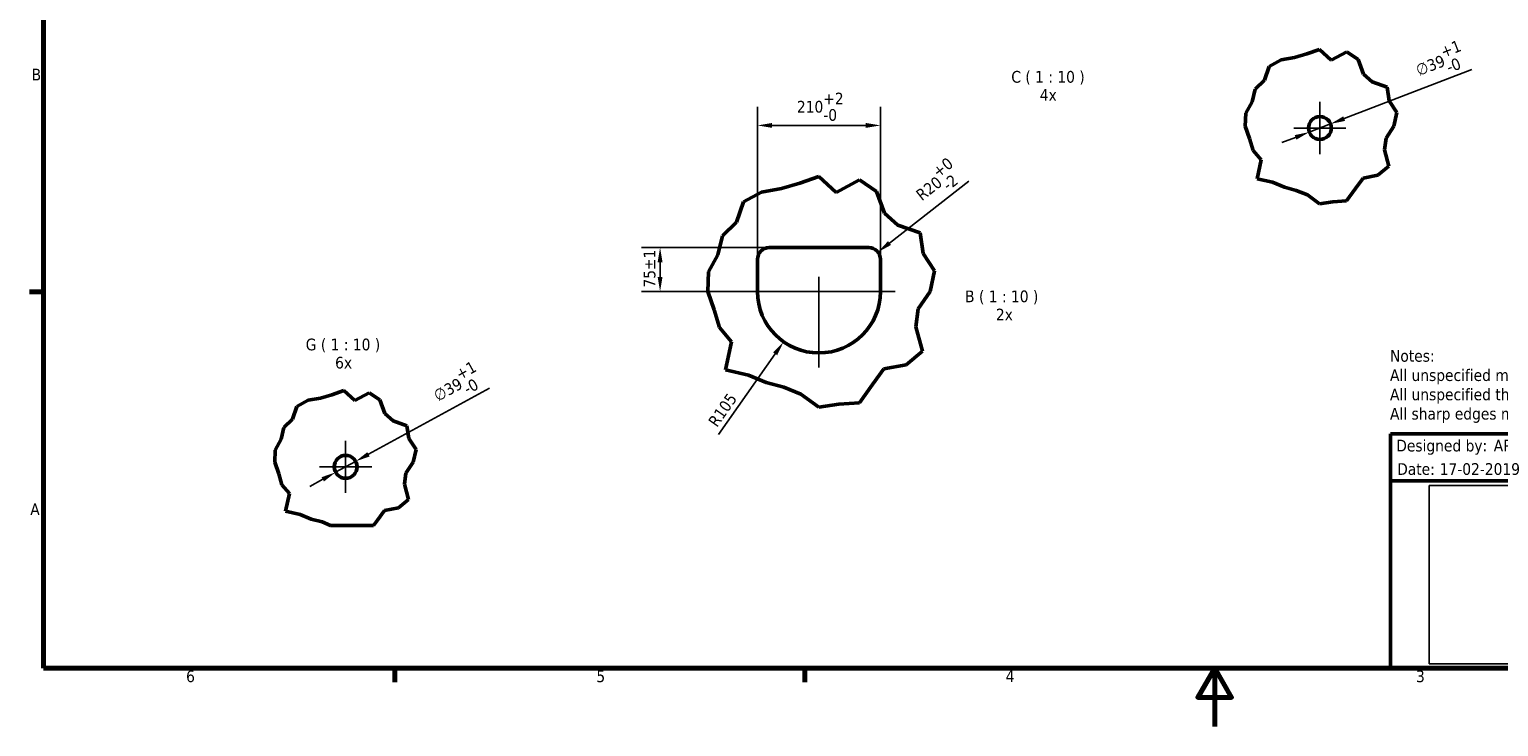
# Model space of a CAD drawing. Header units: millimetres. Extents: x 0 to 8400, y 0 to 5940.
# Tile 1 of 2: x 152 to 5170, y 0 to 2382. Entities that reach past the tile are written whole.
import ezdxf
from ezdxf.enums import TextEntityAlignment as Align

# ---------------------------------------------------------------- set-up
doc = ezdxf.new("R2010")
doc.units = ezdxf.units.MM
doc.header["$LTSCALE"] = 20
doc.header["$XCLIPFRAME"] = 2
for name, color, linetype, lineweight in [('Border (ISO)', 7, 'Continuous', 70), ('Break Line (ISO)', 7, 'Continuous', 50), ('Center Mark (ISO)', 7, 'Continuous', 25), ('Dimension (ISO)', 7, 'Continuous', 25), ('Symbol (ISO)', 7, 'Continuous', 25), ('Title (ISO)', 7, 'Continuous', 50), ('Visible (ISO)', 7, 'Continuous', 50)]:
    doc.layers.add(name, color=color, linetype=linetype, lineweight=lineweight)
doc.styles.add('Label Text (ISO)', font='tahoma.ttf')
doc.styles.add('Note Text (ISO)', font='tahoma.ttf')
doc.dimstyles.new('Default (ISO)', dxfattribs={"dimscale": 20, "dimtxt": 2, "dimasz": 2.5, "dimexe": 3.174999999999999, "dimexo": 0, "dimgap": 0.762, "dimtad": 1, "dimrnd": 1e-08, "dimtxsty": 'Note Text (ISO)', "dimcen": 0.09, "dimdle": 10, "dimclrd": 256, "dimclre": 256, "dimclrt": 256, "dimazin": 2, "dimtfac": 1, "dimtmove": 0, "dimatfit": 3, "dimfxl": 1, "dimtolj": 1, "dimtzin": 0, "dimlwd": -1, "dimlwe": -1, "dimarcsym": 0})
picture_1 = doc.add_image_def('image1.bmp', size_in_pixel=(2119, 907))

# ---------------------------------------------------------------- blocks, each defined once
blk = doc.blocks.new('Borders Default Border')
at = {"layer": 'Border (ISO)'}
for p, q in [((10, 74.25000190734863), (7.599999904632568, 74.25000190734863)), ((70, 10), (70, 7.599999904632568)), ((140, 10), (140, 7.599999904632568))]:
    blk.add_line(p, q, dxfattribs=at)
at = {"layer": 'Border (ISO)', "flags": 128}
for points in [[(10, 10), (10, 287.0000076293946), (410, 287.0000076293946), (410, 10), (10, 10)], [(210, 0), (210, 10), (207.1132469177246, 5), (212.8867530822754, 5), (210, 10)]]:
    blk.add_lwpolyline(points, dxfattribs=at)
at = {"layer": 'Border (ISO)', "char_height": 2.000000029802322, "attachment_point": 7, "style": 'Label Text (ISO)'}
for s, insert in [('B', (7.989627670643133, 110.3749999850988)), ('A', (7.749274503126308, 36.12499998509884)), ('6', (34.36159509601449, 7.557860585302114)), ('5', (104.4143952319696, 7.557860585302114)), ('4', (174.3023949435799, 7.599999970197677)), ('3', (244.377595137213, 7.557860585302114))]:
    blk.add_mtext(s, dxfattribs=dict(at, insert=insert))
blk = doc.blocks.new('Title Blocks Advantis')
at = {"layer": 'Title (ISO)'}
for p, q in [((270.0713910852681, 149.9999999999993), (100.0713910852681, 149.9999999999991)), ((100.0713910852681, 149.9999999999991), (100.0713910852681, 109.999999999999)), ((135.0713910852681, 141.9999999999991), (135.0713910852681, 149.9999999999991)), ((185.0713910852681, 141.9999999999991), (185.0713910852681, 149.9999999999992)), ((235.0713910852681, 141.9999999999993), (235.0713910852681, 149.9999999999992)), ((257.9816193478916, 148.9999999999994), (267.51299677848, 147.3551583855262)), ((257.9816193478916, 148.9999999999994), (257.9816193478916, 142.9999999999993)), ((270.0713910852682, 109.9999999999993), (270.0713910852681, 149.9999999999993)), ((267.51299677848, 144.6448416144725), (267.51299677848, 147.3551583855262)), ((257.9816193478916, 142.9999999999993), (267.51299677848, 144.6448416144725)), ((100.0713910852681, 141.9999999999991), (270.0713910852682, 141.9999999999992)), ((185.0713910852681, 141.9999999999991), (185.0713910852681, 119.9999999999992)), ((185.0713910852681, 124.9999999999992), (270.0713910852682, 124.9999999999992)), ((185.0713910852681, 119.9999999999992), (270.0713910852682, 119.9999999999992)), ((185.0713910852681, 119.9999999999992), (185.0713910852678, 114.9999999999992)), ((213.4047244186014, 119.9999999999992), (213.4047244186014, 114.9999999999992)), ((241.7380577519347, 119.9999999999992), (241.7380577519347, 114.9999999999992)), ((185.0713910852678, 114.9999999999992), (241.7380577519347, 114.9999999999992)), ((185.0713910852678, 114.9999999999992), (185.071391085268, 109.9999999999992)), ((241.7380577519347, 114.9999999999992), (270.0713910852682, 114.9999999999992)), ((241.7380577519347, 114.9999999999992), (241.7380577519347, 109.9999999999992)), ((100.0713910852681, 109.999999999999), (270.0713910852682, 109.9999999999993))]:
    blk.add_line(p, q, dxfattribs=at)
at = {"layer": 'Title (ISO)', "linetype": 'Continuous'}
for p, q in [((252.7838411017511, 149.4294663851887), (252.7838411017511, 142.4911830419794)), ((249.1966405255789, 145.9999999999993), (256.2388680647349, 145.9999999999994)), ((268.7204546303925, 145.9999999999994), (257.1743591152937, 145.9999999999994))]:
    blk.add_line(p, q, dxfattribs=at)
at = {"layer": 'Title (ISO)'}
for radius in [3, 1.355158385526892]:
    blk.add_circle((252.7838411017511, 145.9999999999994), radius, dxfattribs=at)
at = {"layer": 'Title (ISO)', "style": 'Note Text (ISO)'}
for s, p in [('Designed by:', (101.0713910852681, 147.9999999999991)), ('Dimensions:', (136.0713910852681, 147.9999999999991)), ('Coating: ', (186.0713910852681, 147.9999999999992)), ('Projection:', (236.0713910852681, 147.9999999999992)), ('Date:', (101.2316671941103, 143.9999999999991)), ('Material: ', (136.0713910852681, 143.9999999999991)), ('Class: ', (186.0713910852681, 143.9999999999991)), ('Rev. no.:', (186.0713910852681, 122.4999999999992)), ('Format:', (186.0713910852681, 117.4999999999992)), ('Scale:', (214.4047244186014, 117.4999999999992)), ('Sheet no.:', (242.7380577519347, 117.4999999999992)), ('Drawing no.:', (186.0713910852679, 112.4999999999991)), ('Weight:', (242.7380577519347, 112.4999999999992))]:
    blk.add_text(s, height=2.000000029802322, dxfattribs=at).set_placement(p, align=Align.MIDDLE_LEFT)
blk.add_text('Description:', height=2.000000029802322, dxfattribs=at).set_placement((186.0713910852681, 140.9999999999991), align=Align.TOP_LEFT)
blk.add_text('1 / 2 ', height=2.000000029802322, rotation=359.8522914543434, dxfattribs=at).set_placement((258.8492999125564, 117.2078330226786), align=Align.MIDDLE_LEFT)
for tag, p in [('AUTHOR_001', (117.7208561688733, 146.9999999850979)), ('Dimensions_001', (151.3685703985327, 146.9758226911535)), ('Coating_001', (196.9505045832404, 146.999999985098)), ('CREATION_DATE_001', (108.4945623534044, 142.999999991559)), ('Material_001', (147.4679659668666, 142.999999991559)), ('Class_001', (193.9505045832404, 142.999999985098)), ('TITLE_001', (185.9827409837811, 134.8965748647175)), ('REVISION_NUMBER_001', (199.3913483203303, 121.470250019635)), ('Sheet_Size_001', (196.1763237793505, 116.4999999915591)), ('Initial_View_Scale_001', (222.195369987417, 116.4999999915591)), ('PART_NUMBER_001', (202.0038147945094, 111.5006715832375))]:
    blk.add_attdef(tag, p, '', height=2.000000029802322, dxfattribs=at)
blk.add_attdef('MASS\\P1;_001', (252.8353120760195, 111.7398717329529), '', height=2.000000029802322, rotation=359.8522914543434, dxfattribs=at)
image = blk.add_image(picture_1, insert=(106.6989986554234, 110.7262153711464), size_in_units=(71.1280611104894, 30.44509269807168))
image.set_boundary_path([(-0.5, -0.5), (2118.5, 906.4999999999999)])
image.dxf.clipping = 0
blk = doc.blocks.new('*D10')
at = {"layer": 'Defpoints', "color": 0, "transparency": 16777216}
for p in [(3058.533824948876, 2053.803619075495), (2638.533824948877, 1596.419023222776), (3058.533824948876, 1596.419023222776)]:
    blk.add_point(p, dxfattribs=at)
at = {"layer": 'Dimension (ISO)', "transparency": 16777216}
for p, q in [((2638.533824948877, 1596.419023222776), (2638.533824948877, 2117.303619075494)), ((3058.533824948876, 1596.419023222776), (3058.533824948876, 2117.303619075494)), ((2688.533824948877, 2053.803619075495), (3008.533824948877, 2053.803619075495))]:
    blk.add_line(p, q, dxfattribs=at)
for points in [[(2688.533824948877, 2062.136952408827), (2688.533824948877, 2045.470285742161), (2638.533824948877, 2053.803619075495)], [(3008.533824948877, 2062.136952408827), (3008.533824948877, 2045.470285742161), (3058.533824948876, 2053.803619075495)]]:
    blk.add_solid(points, dxfattribs=at)
at = {"layer": 'Dimension (ISO)', "transparency": 16777216, "insert": (2773.234967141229, 2165.68118289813), "char_height": 40, "attachment_point": 1, "style": 'Note Text (ISO)'}
blk.add_mtext('\\A1;210\\S+2^ -0;', dxfattribs=at)
blk = doc.blocks.new('*D11')
at = {"layer": 'Defpoints', "color": 0, "transparency": 16777216}
for p in [(2305.957757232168, 1636.419023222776), (2678.533824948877, 1636.419023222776), (2588.533824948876, 1486.419023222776)]:
    blk.add_point(p, dxfattribs=at)
at = {"layer": 'Dimension (ISO)', "transparency": 16777216}
for p, q in [((2678.533824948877, 1636.419023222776), (2242.457757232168, 1636.419023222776)), ((2305.957757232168, 1536.419023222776), (2305.957757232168, 1586.419023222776)), ((2588.533824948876, 1486.419023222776), (2242.457757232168, 1486.419023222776))]:
    blk.add_line(p, q, dxfattribs=at)
for points in [[(2297.624423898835, 1586.419023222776), (2314.291090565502, 1586.419023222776), (2305.957757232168, 1636.419023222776)], [(2297.624423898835, 1536.419023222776), (2314.291090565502, 1536.419023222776), (2305.957757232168, 1486.419023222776)]]:
    blk.add_solid(points, dxfattribs=at)
at = {"layer": 'Dimension (ISO)', "transparency": 16777216, "insert": (2249.750665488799, 1499.914658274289), "char_height": 40, "attachment_point": 1, "rotation": 90, "style": 'Note Text (ISO)'}
blk.add_mtext('\\A1;75±1', dxfattribs=at)
blk = doc.blocks.new('*D12')
at = {"layer": 'Defpoints', "color": 0, "transparency": 16777216}
for p in [(2848.533824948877, 1486.419023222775), (2727.804424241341, 1314.592332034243)]:
    blk.add_point(p, dxfattribs=at)
at = {"layer": 'Dimension (ISO)', "transparency": 16777216}
blk.add_line((2505.287928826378, 997.8983625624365), (2699.059328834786, 1273.681215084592), dxfattribs=at)
blk.add_solid([(2692.240809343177, 1278.472064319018), (2705.877848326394, 1268.890365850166), (2727.804424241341, 1314.592332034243)], dxfattribs=at)
at = {"layer": 'Dimension (ISO)', "transparency": 16777216, "insert": (2467.510024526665, 1043.067734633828), "char_height": 40, "attachment_point": 1, "rotation": 54.90723694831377, "style": 'Note Text (ISO)'}
blk.add_mtext('\\A1;R105', dxfattribs=at)
blk = doc.blocks.new('*D13')
at = {"layer": 'Defpoints', "color": 0, "transparency": 16777216}
for p in [(3050.047666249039, 1621.053913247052), (3018.533824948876, 1596.419023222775)]:
    blk.add_point(p, dxfattribs=at)
at = {"layer": 'Dimension (ISO)', "transparency": 16777216}
blk.add_line((3360.268522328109, 1863.558678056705), (3089.439967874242, 1651.847525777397), dxfattribs=at)
blk.add_solid([(3084.307699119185, 1658.412909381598), (3094.5722366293, 1645.282142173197), (3050.047666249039, 1621.053913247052)], dxfattribs=at)
at = {"layer": 'Dimension (ISO)', "transparency": 16777216, "insert": (3158.214245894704, 1847.613864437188), "char_height": 40, "attachment_point": 1, "rotation": 38.01532694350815, "style": 'Note Text (ISO)'}
blk.add_mtext('\\A1;R20\\S+0^ -2;', dxfattribs=at)
blk = doc.blocks.new('*D22')
at = {"layer": 'Defpoints', "color": 0, "transparency": 16777216}
for p in [(4595.672841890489, 2059.014981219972), (4522.895606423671, 2030.95301411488)]:
    blk.add_point(p, dxfattribs=at)
at = {"layer": 'Dimension (ISO)', "transparency": 16777216}
for p, q in [((4642.32491590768, 2077.003421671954), (5078.398252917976, 2245.147698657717)), ((4522.895606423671, 2030.95301411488), (4595.672841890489, 2059.014981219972)), ((4476.24353240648, 2012.964573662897), (4429.591458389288, 1994.976133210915))]:
    blk.add_line(p, q, dxfattribs=at)
for points in [[(4639.326842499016, 2084.778767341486), (4645.322989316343, 2069.228076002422), (4595.672841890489, 2059.014981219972)], [(4473.245458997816, 2020.739919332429), (4479.241605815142, 2005.189227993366), (4522.895606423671, 2030.95301411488)]]:
    blk.add_solid(points, dxfattribs=at)
at = {"layer": 'Dimension (ISO)', "transparency": 16777216, "insert": (4872.140066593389, 2285.607738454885), "char_height": 40, "attachment_point": 1, "rotation": 21.085998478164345, "style": 'Note Text (ISO)'}
blk.add_mtext('\\A1;∅39\\S+1^ -0;', dxfattribs=at)
blk = doc.blocks.new('*D26')
at = {"layer": 'Defpoints', "color": 0, "transparency": 16777216}
for p in [(1266.242280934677, 906.2175637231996), (1197.810967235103, 868.7855546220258)]:
    blk.add_point(p, dxfattribs=at)
at = {"layer": 'Dimension (ISO)', "transparency": 16777216}
for p, q in [((1310.108507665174, 930.2124413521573), (1723.759008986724, 1156.47975222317)), ((1197.810967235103, 868.7855546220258), (1266.242280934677, 906.2175637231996)), ((1153.944740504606, 844.790676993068), (1110.07851377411, 820.7957993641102))]:
    blk.add_line(p, q, dxfattribs=at)
for points in [[(1306.109361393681, 937.5234791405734), (1314.107653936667, 922.9014035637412), (1266.242280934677, 906.2175637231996)], [(1149.945594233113, 852.1017147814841), (1157.943886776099, 837.4796392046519), (1197.810967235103, 868.7855546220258)]]:
    blk.add_solid(points, dxfattribs=at)
at = {"layer": 'Dimension (ISO)', "transparency": 16777216, "insert": (1513.963223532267, 1169.332092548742), "char_height": 40, "attachment_point": 1, "rotation": 28.678711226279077, "style": 'Note Text (ISO)'}
blk.add_mtext('\\A1;∅39\\S+1^ -0;', dxfattribs=at)

msp = doc.modelspace()

# ---------------------------------------------------------------- linework, layer by layer
at = {"layer": 'Break Line (ISO)'}
for p, q in [((4514.533535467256, 2297.976942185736), (4558.101128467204, 2313.655236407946)), ((4558.101128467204, 2313.655236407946), (4597.945248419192, 2276.860077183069)), ((4386.315684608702, 2255.61876395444), (4426.983222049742, 2277.995719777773)), ((4426.983222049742, 2277.995719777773), (4472.575234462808, 2285.873306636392)), ((4472.575234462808, 2285.873306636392), (4514.533535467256, 2297.976942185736)), ((4597.945248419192, 2276.860077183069), (4650.786558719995, 2305.543970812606)), ((4650.786558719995, 2305.543970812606), (4689.907460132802, 2279.188107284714)), ((4689.907460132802, 2279.188107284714), (4707.874501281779, 2229.385799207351)), ((4338.357791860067, 2177.761718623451), (4369.795281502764, 2208.900210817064)), ((4369.795281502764, 2208.900210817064), (4386.315684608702, 2255.61876395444)), ((4707.874501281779, 2229.385799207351), (4738.428291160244, 2202.205299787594)), ((4327.729795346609, 2134.741152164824), (4338.357791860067, 2177.761718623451)), ((4738.428291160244, 2202.205299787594), (4789.309626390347, 2184.381132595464)), ((4789.309626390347, 2184.381132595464), (4796.399814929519, 2137.626472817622)), ((4306.143907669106, 2095.319700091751), (4327.729795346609, 2134.741152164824)), ((4796.399814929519, 2137.626472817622), (4822.600348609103, 2097.531192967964)), ((4304.529097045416, 2050.892844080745), (4306.143907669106, 2095.319700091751)), ((4822.600348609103, 2097.531192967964), (4812.165666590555, 2050.892844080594)), ((4319.227365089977, 2008.772954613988), (4304.529097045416, 2050.892844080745)), ((4331.318716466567, 1968.350796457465), (4319.227365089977, 2008.772954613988)), ((4785.316002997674, 2010.8287312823), (4779.948410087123, 1970.147037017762)), ((4812.165666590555, 2050.892844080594), (4785.316002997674, 2010.8287312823)), ((4358.563998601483, 1935.690028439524), (4331.318716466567, 1968.350796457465)), ((4779.948410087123, 1970.147037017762), (4794.603612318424, 1914.348071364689)), ((4344.747551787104, 1871.867936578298), (4358.563998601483, 1935.690028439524)), ((4794.603612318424, 1914.348071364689), (4757.649505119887, 1883.451874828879)), ((2782.958593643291, 1856.139107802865), (2848.086447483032, 1879.576107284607)), ((2848.086447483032, 1879.576107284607), (2907.648196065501, 1824.57215625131)), ((2907.648196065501, 1824.57215625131), (2986.639044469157, 1867.450825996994)), ((2986.639044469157, 1867.450825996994), (3045.119675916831, 1828.05225679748)), ((4397.5382469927, 1859.541453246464), (4344.747551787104, 1871.867936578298)), ((4437.905100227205, 1842.707216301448), (4397.5382469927, 1859.541453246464)), ((4706.856078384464, 1873.613598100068), (4680.833256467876, 1838.314562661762)), ((4757.649505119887, 1883.451874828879), (4706.856078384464, 1873.613598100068)), ((2591.289674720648, 1792.819170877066), (2652.082324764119, 1826.269793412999)), ((2652.082324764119, 1826.269793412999), (2720.236420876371, 1838.045755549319)), ((2720.236420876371, 1838.045755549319), (2782.958593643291, 1856.139107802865)), ((3045.119675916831, 1828.05225679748), (3071.97805273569, 1753.604319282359)), ((4478.438044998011, 1832.02032108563), (4437.905100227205, 1842.707216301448)), ((4516.716520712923, 1816.189070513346), (4478.438044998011, 1832.02032108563)), ((4558.101128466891, 1786.296716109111), (4516.716520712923, 1816.189070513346)), ((4680.833256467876, 1838.314562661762), (4650.690151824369, 1796.506593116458)), ((2566.593832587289, 1722.981043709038), (2591.289674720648, 1792.819170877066)), ((4603.526827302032, 1793.27090413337), (4558.101128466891, 1786.296716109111)), ((4650.690151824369, 1796.506593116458), (4603.526827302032, 1793.27090413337)), ((2519.5988969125, 1676.433070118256), (2566.593832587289, 1722.981043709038)), ((3071.97805273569, 1753.604319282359), (3117.651972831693, 1712.973027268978)), ((3117.651972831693, 1712.973027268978), (3193.712914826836, 1686.328228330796)), ((2503.711432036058, 1612.122949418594), (2519.5988969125, 1676.433070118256)), ((3193.712914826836, 1686.328228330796), (3204.311819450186, 1616.436126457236)), ((2471.443352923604, 1553.193034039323), (2503.711432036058, 1612.122949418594)), ((3204.311819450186, 1616.436126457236), (3243.478190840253, 1556.498926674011)), ((3243.478190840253, 1556.498926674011), (3227.879705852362, 1486.780694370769)), ((2469.029422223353, 1486.780694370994), (2471.443352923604, 1553.193034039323)), ((2491.001410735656, 1423.816967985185), (2469.029422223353, 1486.780694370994)), ((3227.879705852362, 1486.780694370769), (3187.742970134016, 1426.89008525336)), ((2509.076399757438, 1363.391127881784), (2491.001410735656, 1423.816967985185)), ((3187.742970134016, 1426.89008525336), (3179.719120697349, 1366.076272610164)), ((2549.804533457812, 1314.567551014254), (2509.076399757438, 1363.391127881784)), ((3179.719120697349, 1366.076272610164), (3201.626731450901, 1282.664116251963)), ((2529.150752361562, 1219.161870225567), (2549.804533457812, 1314.567551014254)), ((3201.626731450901, 1282.664116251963), (3146.385173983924, 1236.478342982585)), ((2608.065937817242, 1200.735389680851), (2529.150752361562, 1219.161870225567)), ((3070.455643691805, 1221.771405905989), (3031.55492814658, 1169.003964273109)), ((3146.385173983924, 1236.478342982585), (3070.455643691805, 1221.771405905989)), ((2668.409104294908, 1175.57040700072), (2608.065937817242, 1200.735389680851)), ((2729.000555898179, 1159.594896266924), (2668.409104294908, 1175.57040700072)), ((2786.221871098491, 1135.929247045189), (2729.000555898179, 1159.594896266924)), ((3031.55492814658, 1169.003964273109), (2986.494928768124, 1106.506517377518)), ((1065.942422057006, 1094.133907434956), (1103.850326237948, 1114.992399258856)), ((1103.850326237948, 1114.992399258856), (1146.348538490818, 1122.335425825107)), ((1146.348538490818, 1122.335425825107), (1185.459617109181, 1133.617728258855)), ((1185.459617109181, 1133.617728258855), (1226.070783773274, 1148.232118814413)), ((1226.070783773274, 1148.232118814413), (1263.211146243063, 1113.933819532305)), ((1263.211146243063, 1113.933819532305), (1312.466730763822, 1140.671270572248)), ((1312.466730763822, 1140.671270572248), (1348.932951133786, 1116.103873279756)), ((1348.932951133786, 1116.103873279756), (1365.680777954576, 1069.681069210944)), ((2848.086447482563, 1091.244086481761), (2786.221871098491, 1135.929247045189)), ((2986.494928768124, 1106.506517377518), (2915.991926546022, 1101.669585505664)), ((1050.543066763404, 1050.585599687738), (1065.942422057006, 1094.133907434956)), ((1365.680777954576, 1069.681069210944), (1394.161237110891, 1044.344994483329)), ((2915.991926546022, 1101.669585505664), (2848.086447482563, 1091.244086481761)), ((1011.332076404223, 981.4588547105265), (1021.238874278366, 1021.560115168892)), ((1021.238874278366, 1021.560115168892), (1050.543066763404, 1050.585599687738)), ((1394.161237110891, 1044.344994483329), (1441.589847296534, 1027.730346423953)), ((1441.589847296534, 1027.730346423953), (1448.198907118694, 984.1483821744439)), ((991.2109721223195, 944.7124785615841), (1011.332076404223, 981.4588547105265)), ((1448.198907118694, 984.1483821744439), (1472.621514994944, 946.7739031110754)), ((989.7057399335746, 903.3003570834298), (991.2109721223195, 944.7124785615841)), ((1003.40660730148, 864.0386551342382), (989.7057399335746, 903.3003570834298)), ((1462.894913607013, 903.3003570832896), (1437.867224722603, 865.954930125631)), ((1472.621514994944, 946.7739031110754), (1462.894913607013, 903.3003570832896)), ((1014.677459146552, 826.3594791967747), (1003.40660730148, 864.0386551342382)), ((1437.867224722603, 865.954930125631), (1432.863867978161, 828.0338297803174)), ((1040.073920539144, 795.9150180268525), (1014.677459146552, 826.3594791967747)), ((1432.863867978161, 828.0338297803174), (1446.524591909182, 776.0212916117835)), ((1027.19503544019, 736.4237900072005), (1040.073920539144, 795.9150180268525)), ((1446.524591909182, 776.0212916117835), (1412.078130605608, 747.2216609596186)), ((1076.40343952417, 724.9337618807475), (1027.19503544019, 736.4237900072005)), ((1114.031063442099, 709.2418690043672), (1076.40343952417, 724.9337618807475)), ((1151.813508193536, 699.2801691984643), (1114.031063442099, 709.2418690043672)), ((1340.474508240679, 705.1472937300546), (1327.752119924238, 687.5015591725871)), ((1364.731463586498, 738.0509937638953), (1340.474508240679, 705.1472937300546)), ((1412.078130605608, 747.2216609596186), (1364.731463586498, 738.0509937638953)), ((1180.293080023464, 687.5015591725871), (1151.813508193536, 699.2801691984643))]:
    msp.add_line(p, q, dxfattribs=at)
at = {"layer": 'Center Mark (ISO)', "linetype": 'Continuous'}
for p, q in [((4559.28422415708, 2133.983997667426), (4559.28422415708, 1955.983997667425)), ((4648.284224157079, 2044.983997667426), (4470.284224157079, 2044.983997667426)), ((2848.533824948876, 1536.419023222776), (2848.533824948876, 1226.419023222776)), ((3108.533824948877, 1486.419023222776), (2588.533824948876, 1486.419023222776)), ((1232.02662408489, 976.5015591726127), (1232.02662408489, 798.5015591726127)), ((1321.02662408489, 887.5015591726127), (1143.02662408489, 887.5015591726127))]:
    msp.add_line(p, q, dxfattribs=at)
at = {"layer": 'Visible (ISO)'}
for p, q in [((2678.533824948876, 1636.419023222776), (3018.533824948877, 1636.419023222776)), ((2638.533824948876, 1486.419023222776), (2638.533824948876, 1596.419023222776)), ((3058.533824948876, 1596.419023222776), (3058.533824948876, 1486.419023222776)), ((1180.293080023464, 687.5015591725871), (1327.752119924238, 687.5015591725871))]:
    msp.add_line(p, q, dxfattribs=at)
for centre in [(4559.28422415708, 2044.983997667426), (1232.02662408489, 887.5015591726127)]:
    msp.add_circle(centre, 39.00000000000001, dxfattribs=at)
for centre, radius, start, end in [((2678.533824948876, 1596.419023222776), 39.99999999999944, 89.99999999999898, 180), ((3018.533824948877, 1596.419023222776), 39.99999999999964, 0, 90.00000000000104), ((2848.533824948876, 1486.419023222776), 210, 180, 0)]:
    msp.add_arc(centre, radius, start, end, dxfattribs=at)

# ---------------------------------------------------------------- block references
at = {"xscale": 20, "yscale": 20, "zscale": 20}
msp.add_blockref('Borders Default Border', (0, 0), dxfattribs=at)
msp.add_blockref('Title Blocks Advantis', (2798.572178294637, -1999.999999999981), dxfattribs=at).add_auto_attribs({'TITLE_001': 'Center plate for CTT', 'PART_NUMBER_001': '10040-400', 'AUTHOR_001': 'APE', 'CREATION_DATE_001': '17-02-2019', 'REVISION_NUMBER_001': '6', 'Sheet_Size_001': 'A3', 'MASS\\P1;_001': '1122,2 kg', 'Initial_View_Scale_001': '1 : 20', 'Dimensions_001': 'Plate 50mm', 'Material_001': 'S355J2 EN 10025-2', 'Coating_001': '-', 'Class_001': '-'})

# ---------------------------------------------------------------- texts
at = {"layer": 'Symbol (ISO)', "char_height": 40.00000059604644, "attachment_point": 7, "style": 'Label Text (ISO)'}
for s, insert in [('C ( 1 : 10 )', (3505.372273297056, 2192.604675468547)), ('4x ', (3602.739590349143, 2137.799217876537)), ('B ( 1 : 10 )', (3347.630679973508, 1442.625819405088)), ('2x', (3452.864004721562, 1387.820361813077)), ('G ( 1 : 10 )', (1095.792346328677, 1278.232118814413)), ('6x ', (1196.191315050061, 1222.583873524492))]:
    msp.add_mtext(s, dxfattribs=dict(at, insert=insert))
at = {"layer": 'Symbol (ISO)', "insert": (4798.820562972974, 1286.64536291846), "char_height": 40.00000059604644, "width": 1392.0259475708, "attachment_point": 1, "line_spacing_factor": 0.9878841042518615, "style": 'Note Text (ISO)'}
msp.add_mtext('{\\fTahoma|b0|i0;Notes:\\P\\fTahoma|b0|i0;All unspecified measures acc. to ISO 2768-1 m\\P\\fTahoma|b0|i0;All unspecified thermal cutting measures acc. ISO 9013-1\\P\\fTahoma|b0|i0;All sharp edges must be removed}', dxfattribs=at)

# ---------------------------------------------------------------- dimensions: what is measured, and where the dimension line sits
at = {"layer": 'Dimension (ISO)'}
for p1, p2, override, picture, middle in [((4522.895606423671, 2030.95301411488), (4595.672841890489, 2059.014981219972), {"dimgap": 0.762, "dimdec": 2, "dimlfac": 0.5, "dimtol": 1, "dimlim": 0, "dimtp": 1, "dimtm": 1e-09, "dimtdec": 0, "dimatfit": 2}, '*D22', (4988.298550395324, 2210.406410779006)), ((1197.810967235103, 868.7855546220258), (1266.242280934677, 906.2175637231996), {"dimgap": 0.762, "dimdec": 2, "dimlfac": 0.5000000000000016, "dimtol": 1, "dimlim": 0, "dimtp": 1, "dimtm": 1e-09, "dimtdec": 0, "dimatfit": 2}, '*D26', (1639.039646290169, 1110.138161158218))]:
    dim = msp.add_diameter_dim_2p(p1=p1, p2=p2, dimstyle='Default (ISO)', override=override, dxfattribs=at)
    dim.commit()
    dim.dimension.update_dxf_attribs({"geometry": picture, "text_midpoint": middle, "dimtype": 163})
for base, p1, p2, angle, override, picture, middle in [((3058.533824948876, 2053.803619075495), (2638.533824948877, 1596.419023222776), (3058.533824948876, 1596.419023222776), 180, {"dimgap": 0.762, "dimdec": 0, "dimlfac": 0.5, "dimtol": 1, "dimlim": 0, "dimtp": 2, "dimtm": 1e-09, "dimtdec": 0, "dimtofl": 0, "dimatfit": 1}, '*D10', (2848.533824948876, 2053.803619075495)), ((2305.957757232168, 1636.419023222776), (2588.533824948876, 1486.419023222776), (2678.533824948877, 1636.419023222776), 90, {"dimgap": 0.762, "dimdec": 2, "dimlfac": 0.5, "dimtol": 1, "dimlim": 0, "dimtp": 1, "dimtm": 1, "dimtdec": 0, "dimtofl": 0, "dimatfit": 1}, '*D11', (2305.957757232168, 1561.419023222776))]:
    dim = msp.add_linear_dim(base=base, p1=p1, p2=p2, angle=angle, dimstyle='Default (ISO)', override=override, dxfattribs=at)
    dim.commit()
    dim.dimension.update_dxf_attribs({"geometry": picture, "text_midpoint": middle, "dimtype": 160})
for center, mpoint, override, picture, middle in [((3018.533824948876, 1596.419023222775), (3050.047666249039, 1621.053913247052), {"dimgap": 0.762, "dimdec": 2, "dimlfac": 0.5, "dimcen": 0, "dimtol": 1, "dimlim": 0, "dimtp": 0, "dimtm": 2.000000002, "dimtdec": 0, "dimtofl": 0}, '*D13', (3287.689140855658, 1806.822177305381)), ((2848.533824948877, 1486.419023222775), (2727.804424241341, 1314.592332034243), {"dimgap": 0.762, "dimdec": 2, "dimlfac": 0.5, "dimcen": 0, "dimtol": 0, "dimlim": 0, "dimtp": 0, "dimtm": 0, "dimtdec": 2, "dimtofl": 0}, '*D12', (2547.771349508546, 1058.362388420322))]:
    dim = msp.add_radius_dim(center=center, mpoint=mpoint, dimstyle='Default (ISO)', override=override, dxfattribs=at)
    dim.commit()
    dim.dimension.update_dxf_attribs({"geometry": picture, "text_midpoint": middle, "dimtype": 164})

doc.saveas('drawing.dxf')
